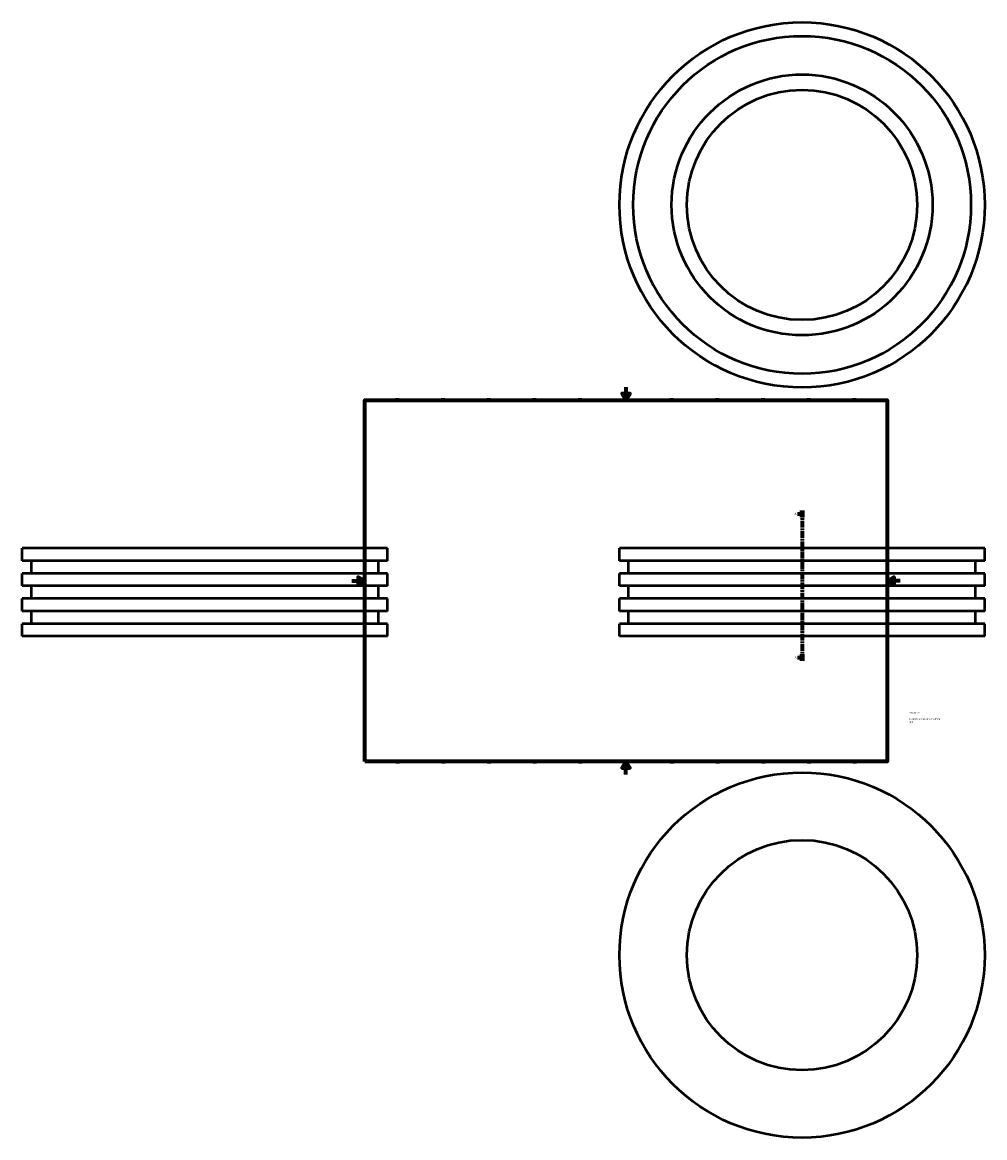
# Model space of a CAD drawing. Header units: millimetres. Extents: x -505 to 1954, y -557 to 1153.
# Tile 1 of 3: x -505 to 971, y -557 to 1153. Entities that reach past the tile are written whole.
import ezdxf

# ---------------------------------------------------------------- set-up
doc = ezdxf.new("R2010")
doc.units = ezdxf.units.MM
doc.linetypes.add('CHAIN', pattern=[0.3543, 0.2362, -0.0295, 0.0591, -0.0295])
for name, color, linetype, lineweight in [('Border (ISO)', 7, 'Continuous', 70), ('Section Line (ISO)', 7, 'CHAIN', 70), ('Title (ISO)', 7, 'Continuous', 50), ('Visible (ISO)', 7, 'Continuous', 50)]:
    doc.layers.add(name, color=color, linetype=linetype, lineweight=lineweight)
doc.styles.add('Label Text (ISO)', font='tahoma.ttf')
doc.styles.add('Note Text (ISO)', font='tahoma.ttf')

# ---------------------------------------------------------------- blocks, each defined once
blk = doc.blocks.new('Borders Default Border')
at = {"layer": 'Border (ISO)'}
for p, q in [((70.1, 574), (70.1, 576.9)), ((140.2, 574), (140.2, 576.9)), ((210.2, 574), (210.2, 576.9)), ((280.3, 574), (280.3, 576.9)), ((350.4, 574), (350.4, 576.9)), ((490.6, 574), (490.6, 576.9)), ((560.7, 574), (560.7, 576.9)), ((630.8, 574), (630.8, 576.9)), ((700.8, 574), (700.8, 576.9)), ((770.9, 574), (770.9, 576.9)), ((20, 519.7), (17.1, 519.7)), ((821, 519.7), (823.9, 519.7)), ((20, 445.5), (17.1, 445.5)), ((821, 445.5), (823.9, 445.5)), ((20, 371.2), (17.1, 371.2)), ((821, 371.2), (823.9, 371.2)), ((20, 222.7), (17.1, 222.7)), ((821, 222.7), (823.9, 222.7)), ((20, 148.5), (17.1, 148.5)), ((821, 148.5), (823.9, 148.5)), ((20, 74.3), (17.1, 74.3)), ((821, 74.3), (823.9, 74.3)), ((70.1, 20), (70.1, 17.1)), ((140.2, 20), (140.2, 17.1)), ((210.2, 20), (210.2, 17.1)), ((280.3, 20), (280.3, 17.1)), ((350.4, 20), (350.4, 17.1)), ((490.6, 20), (490.6, 17.1)), ((560.7, 20), (560.7, 17.1)), ((630.8, 20), (630.8, 17.1)), ((700.8, 20), (700.8, 17.1)), ((770.9, 20), (770.9, 17.1))]:
    blk.add_line(p, q, dxfattribs=at)
at = {"layer": 'Border (ISO)', "flags": 128}
for points in [[(420.5, 594), (420.5, 574), (414.7, 584), (426.3, 584), (420.5, 574)], [(20, 20), (20, 574), (821, 574), (821, 20), (20, 20)], [(0, 297), (20, 297), (10, 302.8), (10, 291.2), (20, 297)], [(841, 297), (821, 297), (831, 302.8), (831, 291.2), (821, 297)], [(420.5, 0), (420.5, 20), (414.7, 10), (426.3, 10), (420.5, 20)]]:
    blk.add_lwpolyline(points, dxfattribs=at)
at = {"layer": 'Border (ISO)', "color": 232, "true_color": 0xca0064, "char_height": 2.5, "attachment_point": 7, "style": 'Note Text (ISO)'}
for s, insert in [('1', (34.5, 574.4)), ('2', (104.4, 574.4)), ('3', (174.4, 574.3)), ('4', (244.4, 574.4)), ('5', (314.6, 574.3)), ('6', (384.7, 574.3)), ('7', (454.8, 574.4)), ('8', (524.8, 574.3)), ('9', (594.9, 574.4)), ('10', (664.3, 574.3)), ('11', (734.4, 574.4)), ('12', (804.5, 574.4)), ('A', (17.3, 555.6)), ('A', (821.6, 555.6)), ('B', (17.6, 481.4)), ('B', (821.9, 481.4)), ('C', (17.4, 407.1)), ('C', (821.7, 407.1)), ('D', (17.4, 332.9)), ('D', (821.7, 332.9)), ('E', (17.6, 258.6)), ('E', (821.9, 258.6)), ('F', (17.7, 184.4)), ('F', (822, 184.4)), ('G', (17.3, 110.1)), ('G', (821.6, 110.1)), ('H', (17.4, 35.9)), ('H', (821.7, 35.9)), ('1', (34.5, 17.1)), ('2', (104.4, 17.1)), ('3', (174.4, 17)), ('4', (244.4, 17.1)), ('5', (314.6, 17)), ('6', (384.7, 17)), ('7', (454.8, 17.1)), ('8', (524.8, 17)), ('9', (594.9, 17.1)), ('10', (664.3, 17)), ('11', (734.4, 17.1)), ('12', (804.5, 17.1))]:
    blk.add_mtext(s, dxfattribs=dict(at, insert=insert))
blk = doc.blocks.new('Title Blocks ISO')
at = {"layer": 'Title (ISO)', "color": 232, "true_color": 0xca0064, "style": 'Note Text (ISO)'}
for tag, p in [('PART_NUMBER_001', (34.1, 73.1)), ('DESCRIPTION_001', (33.8, 63.4)), ('DESCRIPTION_002', (34, 59.2))]:
    blk.add_attdef(tag, p, '', height=2.5, dxfattribs=at)
blk = doc.blocks.new('2dTransSection0')
at = {"layer": 'Section Line (ISO)', "linetype": 'Continuous'}
for p, q in [((683.4, 399.8), (688, 399.8)), ((690.5, 399.8), (688, 400.3)), ((688, 400.3), (688, 399.3)), ((688, 399.8), (690.5, 399.8)), ((688, 399.3), (690.5, 399.8)), ((683.4, 179.2), (688, 179.2)), ((690.5, 179.2), (688, 179.7)), ((688, 179.7), (688, 178.7)), ((688, 179.2), (690.5, 179.2)), ((688, 178.7), (690.5, 179.2))]:
    blk.add_line(p, q, dxfattribs=at)
at = {"layer": 'Section Line (ISO)', "linetype": 'CHAIN', "ltscale": 44.45982}
blk.add_line((690.5, 404.8), (690.5, 174.2), dxfattribs=at)
at = {"layer": 'Section Line (ISO)', "linetype": 'Continuous', "lineweight": 140}
for p, q in [((690.5, 404.8), (690.5, 394.7)), ((690.5, 184.3), (690.5, 174.2))]:
    blk.add_line(p, q, dxfattribs=at)
at = {"layer": 'Section Line (ISO)', "linetype": 'Continuous', "flags": 128}
for points in [[(688, 399.3), (690.5, 399.8), (688, 400.3), (688, 399.3)], [(688, 178.7), (690.5, 179.2), (688, 179.7), (688, 178.7)]]:
    blk.add_lwpolyline(points, dxfattribs=at)
at = {"layer": 'Section Line (ISO)'}
for points in [[(688, 399.3), (690.5, 399.8), (688, 400.3), (688, 399.3)], [(688, 178.7), (690.5, 179.2), (688, 179.7), (688, 178.7)]]:
    blk.add_solid(points, dxfattribs=at)
at = {"layer": 'Section Line (ISO)', "char_height": 3.5, "attachment_point": 7, "style": 'Label Text (ISO)'}
for insert in [(679.1, 398), (679.1, 177.5)]:
    blk.add_mtext('A', dxfattribs=dict(at, insert=insert))

msp = doc.modelspace()

# ---------------------------------------------------------------- linework, layer by layer
at = {"layer": 'Visible (ISO)'}
for p, q in [((54.959, 346.927), (-505.041, 346.927)), ((-505.041, 327.642), (-505.041, 346.927)), ((54.959, 327.642), (54.959, 346.927)), ((970.531, 346.927), (410.531, 346.927)), ((410.531, 327.642), (410.531, 346.927)), ((970.531, 327.642), (970.531, 346.927)), ((54.959, 327.642), (-505.041, 327.642)), ((-491.041, 308.356), (-491.041, 327.642)), ((40.959, 308.356), (40.959, 327.642)), ((970.531, 327.642), (410.531, 327.642)), ((424.531, 308.356), (424.531, 327.642)), ((956.531, 308.356), (956.531, 327.642)), ((54.959, 308.356), (-505.041, 308.356)), ((-505.041, 289.07), (-505.041, 308.356)), ((54.959, 289.07), (54.959, 308.356)), ((970.531, 308.356), (410.531, 308.356)), ((410.531, 289.07), (410.531, 308.356)), ((970.531, 289.07), (970.531, 308.356)), ((54.959, 289.07), (-505.041, 289.07)), ((-491.041, 269.785), (-491.041, 289.07)), ((40.959, 269.785), (40.959, 289.07)), ((970.531, 289.07), (410.531, 289.07)), ((424.531, 269.785), (424.531, 289.07)), ((956.531, 269.785), (956.531, 289.07)), ((54.959, 269.785), (-505.041, 269.785)), ((-505.041, 250.499), (-505.041, 269.785)), ((54.959, 250.499), (54.959, 269.785)), ((970.531, 269.785), (410.531, 269.785)), ((410.531, 250.499), (410.531, 269.785)), ((970.531, 250.499), (970.531, 269.785)), ((54.959, 250.499), (-505.041, 250.499)), ((-491.041, 231.213), (-491.041, 250.499)), ((40.959, 231.213), (40.959, 250.499)), ((970.531, 250.499), (410.531, 250.499)), ((424.531, 231.213), (424.531, 250.499)), ((956.531, 231.213), (956.531, 250.499)), ((54.959, 231.213), (-505.041, 231.213)), ((-505.041, 211.927), (-505.041, 231.213)), ((54.959, 211.927), (54.959, 231.213)), ((970.531, 231.213), (410.531, 231.213)), ((410.531, 211.927), (410.531, 231.213)), ((970.531, 211.927), (970.531, 231.213)), ((54.959, 211.927), (-505.041, 211.927)), ((970.531, 211.927), (410.531, 211.927))]:
    msp.add_line(p, q, dxfattribs=at)
for centre, radius in [((690.531, 873.482), 280), ((690.531, 873.482), 259), ((690.531, 873.482), 200), ((690.531, 873.482), 176.5), ((690.531, -276.971), 280), ((690.531, -276.971), 176.5)]:
    msp.add_circle(centre, radius, dxfattribs=at)

# ---------------------------------------------------------------- block references
msp.add_blockref('Borders Default Border', (0, 0))
msp.add_blockref('Title Blocks ISO', (821, 20)).add_auto_attribs({'PART_NUMBER_001': '37020400', 'DESCRIPTION_001': 'PLASSON MAN HOLE ADAPTOR', 'DESCRIPTION_002': '400'})
at = {"layer": 'Section Line (ISO)'}
msp.add_blockref('2dTransSection0', (0, 0), dxfattribs=at)

doc.saveas('drawing.dxf')
